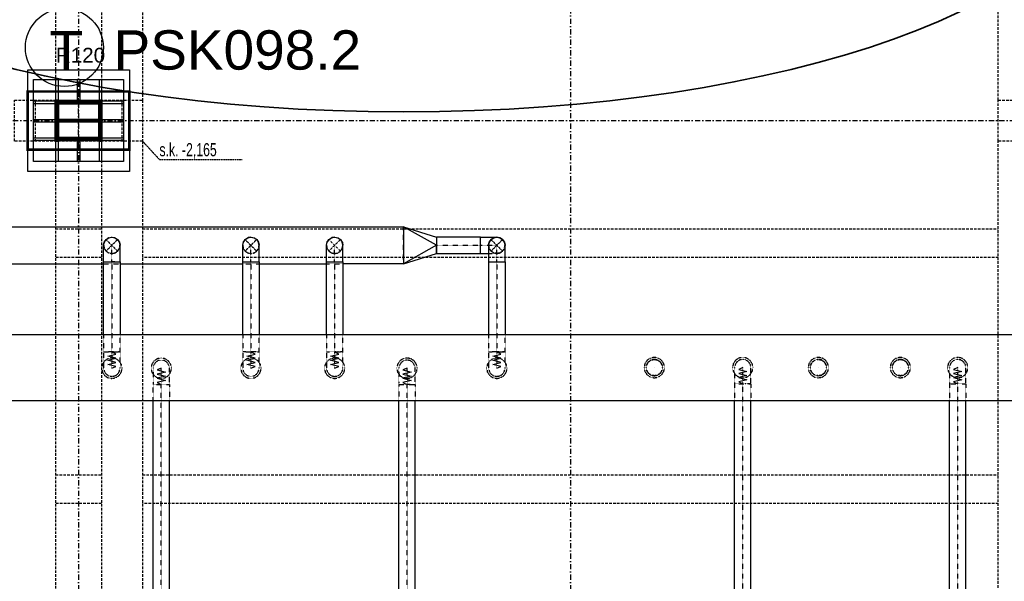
# Model space of a CAD drawing. Header units: centimetres. Extents: x -10729 to 144862, y -4437 to 43656.
# Tile 71 of 148: x 7388 to 8589, y 9238 to 9923. Entities that reach past the tile are written whole.
import ezdxf

# ---------------------------------------------------------------- set-up
doc = ezdxf.new("R2010")
doc.units = ezdxf.units.CM
doc.header["$LTSCALE"] = 0.1
for name, pattern in [('CADVENT_CENTERLINE', [9.9, 7.4, -1, 0.5, -1]), ('CADVENT_HIDDEN', [0.8, 0.25, -0.55]), ('Kondygnacja  -0_5$0$HIDDEN', [9.525, 6.35, -3.175]), ('Kondygnacja  -0_5$0$HIDDEN2', [4.7625, 3.175, -1.5875]), ('Osie rzutów$0$DASHDOT2', [12.7, 6.35, -3.175, 0, -3.175])]:
    doc.linetypes.add(name, pattern=pattern)
doc.layers.add('AU Osprzęt Siemens', color=5, linetype='Continuous', lineweight=30)
doc.layers.add('AU Strefa obsługiwana', color=90, linetype='Continuous', lineweight=35)
for name, color, linetype in [('bgde-nawiewCEN', 7, 'Continuous'), ('bgde-nawiewDETAILS', 1, 'Continuous'), ('bgde-nawiewEXP', 1, 'Continuous'), ('bgde-nawiewHIDDEN', 1, 'Continuous'), ('Kondygnacja  -0_5$0$ARCH_GK', 8, 'Continuous'), ('Kondygnacja  -0_5$0$ARCH_INFO_ODPORNOŚĆ OGNIOWA', 8, 'Continuous'), ('Kondygnacja  -0_5$0$ARCH_KONSTR_POWYŻEJ RZUTU', 8, 'Kondygnacja  -0_5$0$HIDDEN'), ('Kondygnacja  -0_5$0$ARCH_KONSTR_POWYŻEJ RZUTU_IST', 8, 'Kondygnacja  -0_5$0$HIDDEN2'), ('Kondygnacja  -0_5$0$ARCH_OKŁADZINA', 8, 'Continuous'), ('Kondygnacja  -0_5$0$ARCH_SŁUPY', 8, 'Continuous'), ('Osie rzutów$0$ARCH_INFO_OSIE_IST', 8, 'Osie rzutów$0$DASHDOT2'), ('Osie rzutów$0$ARCH_INFO_OSIE_OPISY_IST', 8, 'Continuous')]:
    doc.layers.add(name, color=color, linetype=linetype)
doc.layers.add('Kondygnacja  -0_5$0$ARCH_KONSTRUKCJA_NIEWIDOCZNA', color=8, linetype='Continuous', plot=False)
doc.styles.add('Arial', font='ARIAL.TTF')
doc.styles.add('Kondygnacja  -0_5$0$Arial', font='ARIAL.TTF')
doc.styles.add('Kondygnacja  -0_5$0$BIKTS', font='bikromsw.shx', dxfattribs={"width": 0.8})
pattern_1 = [(45, (-1133.3117, -3177.9858), (-0.6735192, 0.6735192), [])]

# ---------------------------------------------------------------- blocks, each defined once
blk = doc.blocks.new('Osie rzutów')
at = {"layer": 'Osie rzutów$0$ARCH_INFO_OSIE_IST', "ltscale": 10}
for p, q in [((7460, 12510), (7460, 4623.26)), ((8060, 12510), (8060, 4623.26)), ((7460, 9770), (7460, 9830)), ((4436.04, 9800), (15156.54, 9800)), ((7490, 9800), (7430, 9800))]:
    blk.add_line(p, q, dxfattribs=at)
blk = doc.blocks.new('Kondygnacja  -0_5$0$słup_prostokąt')
at = {"layer": 'Kondygnacja  -0_5$0$ARCH_SŁUPY', "lineweight": 40}
h = blk.add_hatch(dxfattribs=at)
h.set_pattern_fill('ANSI31', color=256, scale=0.3, style=0)
h.set_pattern_definition(pattern_1)
h.paths.add_polyline_path([(36, 34), (39, 34), (39, 84), (36, 84)])
h = blk.add_hatch(dxfattribs=at)
h.set_pattern_fill('ANSI31', color=256, scale=0.3, style=0)
h.set_pattern_definition(pattern_1)
h.paths.add_polyline_path([(89, 80), (89, 83), (39, 83), (39, 80)])
h = blk.add_hatch(dxfattribs=at)
h.set_pattern_fill('ANSI31', color=256, scale=0.3, style=0)
h.set_pattern_definition(pattern_1)
h.paths.add_polyline_path([(89, 34), (92, 34), (92, 84), (89, 84)])
h = blk.add_hatch(dxfattribs=at)
h.set_pattern_fill('ANSI31', color=256, scale=0.3, style=0)
h.set_pattern_definition(pattern_1)
h.paths.add_polyline_path([(89, 57.5), (89, 60.5), (39, 60.5), (39, 57.5)])
h = blk.add_hatch(dxfattribs=at)
h.set_pattern_fill('ANSI31', color=256, scale=0.3, style=0)
h.set_pattern_definition(pattern_1)
h.paths.add_polyline_path([(89, 35), (89, 38), (39, 38), (39, 35)])
at = {"layer": 'Kondygnacja  -0_5$0$ARCH_KONSTRUKCJA_NIEWIDOCZNA'}
blk.add_lwpolyline([(119, 109), (119, 9), (9, 9), (9, 109)], close=True, dxfattribs=at)
for points in [[(36, 109), (36, 84)], [(39, 109), (39, 84)], [(62.5, 109), (62.5, 83)], [(65.5, 109), (65.5, 83)], [(89, 109), (89, 84)], [(92, 109), (92, 84)], [(9, 83), (36, 83)], [(9, 80), (36, 80)], [(92, 83), (119, 83)], [(92, 80), (119, 80)], [(9, 60.5), (36, 60.5)], [(92, 60.5), (119, 60.5)], [(9, 57.5), (36, 57.5)], [(92, 57.5), (119, 57.5)], [(9, 38), (36, 38)], [(92, 38), (119, 38)], [(9, 35), (36, 35)], [(36, 34), (36, 9)], [(39, 34), (39, 9)], [(62.5, 35), (62.5, 9)], [(65.5, 35), (65.5, 9)], [(89, 34), (89, 9)], [(92, 35), (119, 35)], [(92, 34), (92, 9)]]:
    blk.add_lwpolyline(points, dxfattribs=at)
at = {"layer": 'Kondygnacja  -0_5$0$ARCH_OKŁADZINA'}
blk.add_lwpolyline([(2, 121), (126, 121), (126, -3), (2, -3)], close=True, dxfattribs=at)
at = {"layer": 'Kondygnacja  -0_5$0$ARCH_SŁUPY', "lineweight": 40}
for p, q in [((39, 60.5), (89, 60.5)), ((89, 57.5), (39, 57.5))]:
    blk.add_line(p, q, dxfattribs=at)
at = {"layer": 'Kondygnacja  -0_5$0$ARCH_SŁUPY', "lineweight": 30, "const_width": 3}
blk.add_lwpolyline([(2, 94.5), (126, 94.5), (126, 23.5), (2, 23.5)], close=True, dxfattribs=at)
at = {"layer": 'Kondygnacja  -0_5$0$ARCH_SŁUPY', "lineweight": 40}
for points in [[(36, 84), (39, 84), (39, 34), (36, 34)], [(89, 84), (92, 84), (92, 34), (89, 34)]]:
    blk.add_lwpolyline(points, close=True, dxfattribs=at)
for points in [[(89, 83), (39, 83)], [(39, 80), (89, 80)], [(89, 38), (39, 38)], [(39, 35), (89, 35)]]:
    blk.add_lwpolyline(points, dxfattribs=at)
blk = doc.blocks.new('Kondygnacja  -0_5$0$konstrukcja istniejąca -0.5')
at = {"layer": 'Kondygnacja  -0_5$0$ARCH_KONSTR_POWYŻEJ RZUTU_IST', "ltscale": 10}
for p, q in [((7432, 10975), (7432, 9825)), ((7432, 9775), (7432, 8625))]:
    blk.add_line(p, q, dxfattribs=at)
for points in [[(7488, 10975), (7488, 9825)], [(7538, 10975), (7538, 9825)], [(8582, 9825), (8582, 10975)], [(7538, 9775), (7382, 9775), (7382, 9825), (7538, 9825), (7538, 9775)], [(8738, 9775), (8582, 9775), (8582, 9825), (8738, 9825), (8738, 9775)], [(7488, 9775), (7488, 8625)], [(7538, 9775), (7538, 8625)], [(8582, 8625), (8582, 9775)], [(7432, 9367.9), (7488, 9367.9)], [(7538, 9367.9), (8582, 9367.9)], [(7488, 9332.9), (7432, 9332.9)], [(8582, 9332.9), (7538, 9332.9)]]:
    blk.add_lwpolyline(points, dxfattribs=at)
at = {"layer": 'Kondygnacja  -0_5$0$ARCH_KONSTR_POWYŻEJ RZUTU_IST', "ltscale": 10, "elevation": 0}
for points in [[(7407, 9825), (7407, 9775)], [(7513, 9825), (7513, 9775)], [(7432, 9667.9), (7488, 9667.9)], [(7538, 9667.9), (8582, 9667.9)], [(7488, 9632.9), (7432, 9632.9)], [(8582, 9632.9), (7538, 9632.9)]]:
    blk.add_lwpolyline(points, dxfattribs=at)
at = {"layer": 'Kondygnacja  -0_5$0$ARCH_KONSTR_POWYŻEJ RZUTU_IST'}
blk.add_lwpolyline([(7538, 9775), (7558.7, 9752.5), (7659.8, 9752.5)], dxfattribs=at)
at = {"layer": 'Kondygnacja  -0_5$0$ARCH_KONSTR_POWYŻEJ RZUTU_IST', "style": 'Kondygnacja  -0_5$0$BIKTS', "width": 0.7}
blk.add_text('s.k. -2,165', height=16, dxfattribs=at).set_placement((7558.7, 9756.5))

msp = doc.modelspace()

# ---------------------------------------------------------------- linework, layer by layer
at = {"layer": 'AU Osprzęt Siemens'}
msp.add_circle((7442.798, 9889.207), 47.533, dxfattribs=at)
at = {"layer": 'AU Strefa obsługiwana'}
msp.add_ellipse((7856.68, 10113.947), major_axis=(845.197, 0), ratio=0.35891006, dxfattribs=at)
at = {"layer": 'bgde-nawiewCEN', "linetype": 'CADVENT_CENTERLINE', "ltscale": 0.06}
for p, q in [((7500.666, 9627.803), (7500.666, 9647.803)), ((7670.301, 9627.803), (7670.301, 9647.803)), ((7772.463, 9627.803), (7772.463, 9647.803)), ((7896.614, 9647.803), (7950.301, 9647.803)), ((7950.301, 9647.803), (7970.301, 9647.803)), ((7970.301, 9627.803), (7970.301, 9647.803)), ((7500.666, 9627.803), (7500.666, 9517.811)), ((7670.301, 9627.803), (7670.301, 9517.811)), ((7772.463, 9627.803), (7772.463, 9517.811)), ((7970.301, 9627.803), (7970.301, 9517.811)), ((7500.666, 9517.811), (7500.666, 9515.942)), ((7500.666, 9515.942), (7500.666, 9510.831)), ((7670.301, 9517.811), (7670.301, 9515.942)), ((7670.301, 9515.942), (7670.301, 9510.831)), ((7772.463, 9517.811), (7772.463, 9515.942)), ((7772.463, 9515.942), (7772.463, 9510.831)), ((7970.301, 9517.811), (7970.301, 9515.942)), ((7970.301, 9515.942), (7970.301, 9510.831)), ((7500.666, 9510.831), (7500.666, 9508.051)), ((7500.666, 9508.051), (7500.666, 9505.699)), ((7500.666, 9505.699), (7500.666, 9503.737)), ((7500.666, 9503.737), (7500.666, 9502.131)), ((7500.666, 9502.131), (7500.666, 9500.846)), ((7670.301, 9510.831), (7670.301, 9508.051)), ((7670.301, 9508.051), (7670.301, 9505.699)), ((7670.301, 9505.699), (7670.301, 9503.737)), ((7670.301, 9503.737), (7670.301, 9502.131)), ((7670.301, 9502.131), (7670.301, 9500.846)), ((7772.463, 9510.831), (7772.463, 9508.051)), ((7772.463, 9508.051), (7772.463, 9505.699)), ((7772.463, 9505.699), (7772.463, 9503.737)), ((7772.463, 9503.737), (7772.463, 9502.131)), ((7772.463, 9502.131), (7772.463, 9500.846)), ((7970.301, 9510.831), (7970.301, 9508.051)), ((7970.301, 9508.051), (7970.301, 9505.699)), ((7970.301, 9505.699), (7970.301, 9503.737)), ((7970.301, 9503.737), (7970.301, 9502.131)), ((7970.301, 9502.131), (7970.301, 9500.846)), ((7500.666, 9500.846), (7500.666, 9499.844)), ((7500.666, 9499.844), (7500.666, 9499.091)), ((7500.666, 9499.091), (7500.666, 9498.552)), ((7500.666, 9498.552), (7500.666, 9498.191)), ((7500.666, 9498.191), (7500.666, 9497.971)), ((7500.666, 9497.971), (7500.666, 9497.859)), ((7500.666, 9497.859), (7500.666, 9497.811)), ((7560.918, 9497.764), (7560.918, 9497.811)), ((7560.918, 9497.651), (7560.918, 9497.764)), ((7560.918, 9497.432), (7560.918, 9497.651)), ((7560.918, 9497.071), (7560.918, 9497.432)), ((7560.918, 9496.531), (7560.918, 9497.071)), ((7560.918, 9495.779), (7560.918, 9496.531)), ((7560.918, 9494.777), (7560.918, 9495.779)), ((7560.918, 9493.491), (7560.918, 9494.777)), ((7560.918, 9491.886), (7560.918, 9493.491)), ((7560.918, 9489.924), (7560.918, 9491.886)), ((7560.918, 9487.571), (7560.918, 9489.924)), ((7670.301, 9500.846), (7670.301, 9499.844)), ((7670.301, 9499.844), (7670.301, 9499.091)), ((7670.301, 9499.091), (7670.301, 9498.552)), ((7670.301, 9498.552), (7670.301, 9498.191)), ((7670.301, 9498.191), (7670.301, 9497.971)), ((7670.301, 9497.971), (7670.301, 9497.859)), ((7670.301, 9497.859), (7670.301, 9497.811)), ((7772.463, 9500.846), (7772.463, 9499.844)), ((7772.463, 9499.844), (7772.463, 9499.091)), ((7772.463, 9499.091), (7772.463, 9498.552)), ((7772.463, 9498.552), (7772.463, 9498.191)), ((7772.463, 9498.191), (7772.463, 9497.971)), ((7772.463, 9497.971), (7772.463, 9497.859)), ((7772.463, 9497.859), (7772.463, 9497.811)), ((7860.744, 9497.771), (7860.744, 9497.818)), ((7860.744, 9497.658), (7860.744, 9497.771)), ((7860.744, 9497.439), (7860.744, 9497.658)), ((7860.744, 9497.078), (7860.744, 9497.439)), ((7860.744, 9496.538), (7860.744, 9497.078)), ((7860.744, 9495.786), (7860.744, 9496.538)), ((7860.744, 9494.784), (7860.744, 9495.786)), ((7860.744, 9493.498), (7860.744, 9494.784)), ((7860.744, 9491.892), (7860.744, 9493.498)), ((7860.744, 9489.931), (7860.744, 9491.892)), ((7860.744, 9487.578), (7860.744, 9489.931)), ((7970.301, 9500.846), (7970.301, 9499.844)), ((7970.301, 9499.844), (7970.301, 9499.091)), ((7970.301, 9499.091), (7970.301, 9498.552)), ((7970.301, 9498.552), (7970.301, 9498.191)), ((7970.301, 9498.191), (7970.301, 9497.971)), ((7970.301, 9497.971), (7970.301, 9497.859)), ((7970.301, 9497.859), (7970.301, 9497.811)), ((8270.306, 9498.547), (8270.306, 9498.594)), ((8270.306, 9498.434), (8270.306, 9498.547)), ((8270.306, 9498.215), (8270.306, 9498.434)), ((8270.306, 9497.853), (8270.306, 9498.215)), ((8270.306, 9497.314), (8270.306, 9497.853)), ((8270.306, 9496.562), (8270.306, 9497.314)), ((8270.306, 9495.56), (8270.306, 9496.562)), ((8270.306, 9494.274), (8270.306, 9495.56)), ((8270.306, 9492.668), (8270.306, 9494.274)), ((8270.306, 9490.707), (8270.306, 9492.668)), ((8270.306, 9488.354), (8270.306, 9490.707)), ((8532.52, 9498.547), (8532.52, 9498.594)), ((8532.52, 9498.434), (8532.52, 9498.547)), ((8532.52, 9498.215), (8532.52, 9498.434)), ((8532.52, 9497.853), (8532.52, 9498.215)), ((8532.52, 9497.314), (8532.52, 9497.853)), ((8532.52, 9496.562), (8532.52, 9497.314)), ((8532.52, 9495.56), (8532.52, 9496.562)), ((8532.52, 9494.274), (8532.52, 9495.56)), ((8532.52, 9492.668), (8532.52, 9494.274)), ((8532.52, 9490.707), (8532.52, 9492.668)), ((8532.52, 9488.354), (8532.52, 9490.707)), ((7560.918, 9484.792), (7560.918, 9487.571)), ((7560.918, 9479.681), (7560.918, 9484.792)), ((7560.918, 9477.811), (7560.918, 9479.681)), ((7560.918, 9074.49), (7560.918, 9477.811)), ((7860.744, 9484.799), (7860.744, 9487.578)), ((7860.744, 9479.688), (7860.744, 9484.799)), ((7860.744, 9477.818), (7860.744, 9479.688)), ((7860.744, 9074.49), (7860.744, 9477.818)), ((8270.306, 9485.575), (8270.306, 9488.354)), ((8270.306, 9480.464), (8270.306, 9485.575)), ((8270.306, 9478.594), (8270.306, 9480.464)), ((8270.306, 9072.014), (8270.306, 9478.594)), ((8532.52, 9485.575), (8532.52, 9488.354)), ((8532.52, 9480.464), (8532.52, 9485.575)), ((8532.52, 9478.594), (8532.52, 9480.464)), ((8532.52, 9072.014), (8532.52, 9478.594))]:
    msp.add_line(p, q, dxfattribs=at)
at = {"layer": 'bgde-nawiewDETAILS', "linetype": 'CADVENT_HIDDEN'}
for p, q in [((7493.595, 9640.732), (7507.737, 9654.874)), ((7493.595, 9654.874), (7507.737, 9640.732)), ((7663.23, 9640.732), (7677.372, 9654.874)), ((7663.23, 9654.874), (7677.372, 9640.732)), ((7765.392, 9640.732), (7779.534, 9654.874)), ((7765.392, 9654.874), (7779.534, 9640.732)), ((7963.23, 9640.732), (7977.372, 9654.874)), ((7963.23, 9654.874), (7977.372, 9640.732))]:
    msp.add_line(p, q, dxfattribs=at)
at = {"layer": 'bgde-nawiewEXP', "linetype": 'Continuous'}
for points in [[(6940.305, 9625.303), (6940.305, 9670.303), (7856.614, 9670.303), (7896.614, 9657.803), (7896.614, 9647.803), (7856.614, 9670.303), (7856.614, 9625.303), (7896.614, 9637.803), (7896.614, 9647.803), (7856.614, 9625.303), (7782.463, 9625.303)], [(7493.982, 9655.034), (7496.223, 9656.762), (7499.99, 9657.78), (7500.463, 9657.719)], [(7496.839, 9657.041), (7500.666, 9657.803), (7503.441, 9657.25)], [(7496.839, 9657.041), (7500.666, 9657.803), (7504.493, 9657.041), (7504.025, 9657.134)], [(7501.053, 9657.642), (7503.86, 9657.279), (7507.243, 9655.335), (7507.534, 9654.958)], [(7663.23, 9654.874), (7666.474, 9657.041), (7670.301, 9657.803), (7667.107, 9657.167)], [(7663.23, 9654.874), (7666.474, 9657.041), (7666.73, 9657.092)], [(7663.346, 9654.922), (7663.499, 9655.133), (7666.822, 9657.178), (7670.037, 9657.693)], [(7670.301, 9657.803), (7674.128, 9657.041), (7674.345, 9656.897)], [(7670.301, 9657.803), (7674.128, 9657.041), (7677.372, 9654.874), (7674.665, 9656.683)], [(7670.417, 9657.754), (7670.675, 9657.796), (7674.47, 9656.892), (7677.108, 9654.983)], [(7765.392, 9654.874), (7768.637, 9657.041), (7772.463, 9657.803), (7769.179, 9657.149)], [(7765.392, 9654.874), (7768.637, 9657.041), (7768.851, 9657.084)], [(7765.491, 9654.915), (7765.618, 9655.093), (7768.929, 9657.157), (7772.232, 9657.707)], [(7772.463, 9657.803), (7776.29, 9657.041), (7776.472, 9656.92)], [(7772.463, 9657.803), (7776.29, 9657.041), (7779.534, 9654.874), (7776.75, 9656.734)], [(7772.562, 9657.762), (7772.778, 9657.798), (7776.579, 9656.916), (7779.303, 9654.969)], [(7950.301, 9637.803), (7950.301, 9657.803), (7970.301, 9657.803), (7966.474, 9657.041), (7963.23, 9654.874), (7961.062, 9651.629), (7960.301, 9647.803), (7960.301, 9538.601)], [(7960.301, 9627.803), (7980.301, 9627.803), (7980.301, 9647.803), (7979.54, 9651.629), (7977.372, 9654.874), (7974.128, 9657.041), (7970.301, 9657.803), (7966.474, 9657.041), (7963.23, 9654.874), (7961.062, 9651.629), (7960.301, 9647.803), (7961.062, 9651.629), (7963.23, 9654.874), (7966.474, 9657.041), (7970.301, 9657.803), (7974.128, 9657.041), (7977.372, 9654.874), (7979.54, 9651.629), (7980.301, 9647.803), (7979.54, 9651.629), (7977.372, 9654.874), (7974.128, 9657.041), (7970.301, 9657.803)], [(7490.666, 9538.601), (7490.666, 9627.803), (7510.666, 9627.803), (7510.666, 9647.803), (7509.905, 9651.629), (7509.64, 9652.026)], [(7490.666, 9647.803), (7491.427, 9651.629), (7491.334, 9651.162)], [(7490.666, 9627.803), (7490.666, 9647.803), (7491.218, 9650.578)], [(7490.826, 9648.19), (7491.19, 9650.996), (7493.133, 9654.38), (7493.511, 9654.671)], [(7491.427, 9651.629), (7493.595, 9654.874), (7496.839, 9657.041), (7496.443, 9656.777)], [(7491.427, 9651.629), (7493.595, 9654.874), (7495.948, 9656.446)], [(7504.493, 9657.041), (7507.737, 9654.874), (7509.309, 9652.521)], [(7504.493, 9657.041), (7507.737, 9654.874), (7509.905, 9651.629), (7510.666, 9647.803)], [(7507.897, 9654.486), (7509.625, 9652.245), (7510.643, 9648.478), (7510.582, 9648.005)], [(7660.301, 9647.803), (7661.062, 9651.629), (7663.23, 9654.874), (7661.421, 9652.166)], [(7660.301, 9627.803), (7660.301, 9647.803), (7661.062, 9651.629), (7661.207, 9651.846)], [(7660.301, 9627.803), (7680.301, 9627.803), (7680.301, 9647.803), (7679.666, 9650.996)], [(7660.308, 9648.176), (7661.212, 9651.972), (7663.121, 9654.61)], [(7660.308, 9648.176), (7660.349, 9647.919)], [(7677.372, 9654.874), (7679.54, 9651.629), (7679.591, 9651.374)], [(7677.372, 9654.874), (7679.54, 9651.629), (7680.301, 9647.803)], [(7677.42, 9654.757), (7677.631, 9654.604), (7679.676, 9651.281), (7680.192, 9648.066)], [(7762.463, 9647.803), (7763.225, 9651.629), (7765.392, 9654.874), (7763.532, 9652.09)], [(7762.463, 9627.803), (7762.463, 9647.803), (7763.225, 9651.629), (7763.346, 9651.811)], [(7762.463, 9627.803), (7782.463, 9627.803), (7782.463, 9647.803), (7781.81, 9651.087)], [(7762.468, 9648.117), (7763.35, 9651.918), (7765.296, 9654.642)], [(7762.468, 9648.117), (7762.504, 9647.901)], [(7779.534, 9654.874), (7781.702, 9651.629), (7781.745, 9651.415)], [(7779.534, 9654.874), (7781.702, 9651.629), (7782.463, 9647.803)], [(7779.575, 9654.775), (7779.753, 9654.648), (7781.818, 9651.337), (7782.368, 9648.034)], [(7950.301, 9637.803), (7960.301, 9637.803)], [(7270.301, 9625.303), (7490.666, 9625.303)], [(7490.666, 9627.803), (7504.493, 9627.803)], [(7504.493, 9627.803), (7500.666, 9627.803)], [(7504.493, 9627.803), (7510.666, 9627.803), (7510.666, 9538.601)], [(7510.666, 9625.303), (7660.301, 9625.303)], [(7660.301, 9538.601), (7660.301, 9627.803), (7680.301, 9627.803), (7680.301, 9538.601)], [(7680.301, 9625.303), (7762.463, 9625.303)], [(7762.463, 9538.601), (7762.463, 9627.803), (7782.463, 9627.803), (7782.463, 9538.601)], [(7960.301, 9627.803), (7980.301, 9627.803), (7980.301, 9538.601)], [(7548.418, 9069.674), (7573.418, 9069.674), (7570.918, 9074.49), (7570.918, 9074.49), (7550.918, 9074.49), (7550.918, 9458.601)], [(7548.418, 9069.674), (7550.918, 9074.49), (7570.918, 9074.49), (7570.918, 9458.601)], [(7850.744, 9074.49), (7870.744, 9074.49), (7870.744, 9458.601)], [(7850.744, 9074.49), (7850.744, 9458.601)], [(8257.806, 9067.199), (8282.806, 9067.199), (8280.306, 9072.014), (8280.306, 9072.014), (8260.306, 9072.014), (8260.306, 9458.601)], [(8257.806, 9067.199), (8260.306, 9072.014), (8280.306, 9072.014), (8280.306, 9458.601)], [(8522.52, 9072.014), (8542.52, 9072.014), (8542.52, 9458.601)], [(8522.52, 9072.014), (8522.52, 9458.601)]]:
    msp.add_lwpolyline(points, dxfattribs=at)
for points in [[(7896.614, 9640.732), (7896.614, 9637.803), (7950.301, 9637.803), (7950.301, 9657.803), (7896.614, 9657.803), (7896.614, 9643.976)], [(6548.697, 9458.601), (10181.223, 9458.601), (10181.223, 9538.601), (10182.223, 9538.601), (10182.223, 9458.601), (10181.223, 9458.601), (10181.223, 9538.601), (6548.697, 9538.601)]]:
    msp.add_lwpolyline(points, close=True, dxfattribs=at)
at = {"layer": 'bgde-nawiewHIDDEN', "linetype": 'CADVENT_HIDDEN'}
for points in [[(7856.614, 9625.303), (7856.614, 9670.303)], [(7500.463, 9657.719), (7501.053, 9657.642)], [(7503.441, 9657.25), (7504.025, 9657.134)], [(7666.73, 9657.092), (7667.107, 9657.167)], [(7670.037, 9657.693), (7670.417, 9657.754)], [(7768.851, 9657.084), (7769.179, 9657.149)], [(7772.232, 9657.707), (7772.562, 9657.762)], [(7490.666, 9647.803), (7491.427, 9643.976), (7493.595, 9640.732), (7496.839, 9638.564), (7500.666, 9637.803), (7504.493, 9638.564), (7507.737, 9640.732), (7509.905, 9643.976), (7510.666, 9647.803)], [(7490.689, 9647.127), (7490.826, 9648.19)], [(7490.689, 9647.127), (7491.707, 9643.36), (7494.089, 9640.27), (7497.472, 9638.326), (7501.341, 9637.825), (7505.108, 9638.843), (7508.198, 9641.225), (7510.142, 9644.609), (7510.582, 9648.005)], [(7491.218, 9650.578), (7491.334, 9651.162)], [(7493.511, 9654.671), (7493.982, 9655.034)], [(7495.948, 9656.446), (7496.443, 9656.777)], [(7507.534, 9654.958), (7507.897, 9654.486)], [(7509.309, 9652.521), (7509.64, 9652.026)], [(7660.301, 9647.803), (7661.062, 9643.976), (7663.23, 9640.732), (7666.474, 9638.564), (7670.301, 9637.803), (7674.128, 9638.564)], [(7660.349, 9647.919), (7660.926, 9644.324), (7662.97, 9641.001), (7666.131, 9638.713), (7669.927, 9637.81), (7673.78, 9638.427), (7677.103, 9640.472), (7679.39, 9643.633), (7680.294, 9647.429), (7680.192, 9648.066)], [(7661.207, 9651.846), (7661.421, 9652.166)], [(7663.121, 9654.61), (7663.346, 9654.922)], [(7674.128, 9638.564), (7677.372, 9640.732), (7679.54, 9643.976), (7680.301, 9647.803)], [(7674.345, 9656.897), (7674.665, 9656.683)], [(7677.108, 9654.983), (7677.42, 9654.757)], [(7679.591, 9651.374), (7679.666, 9650.996)], [(7762.463, 9647.803), (7763.225, 9643.976), (7765.392, 9640.732), (7768.637, 9638.564), (7772.463, 9637.803), (7776.29, 9638.564)], [(7762.504, 9647.901), (7763.109, 9644.268), (7765.173, 9640.958), (7768.348, 9638.689), (7772.149, 9637.808), (7775.998, 9638.448), (7779.308, 9640.512), (7781.577, 9643.687), (7782.458, 9647.488), (7782.368, 9648.034)], [(7763.346, 9651.811), (7763.532, 9652.09)], [(7765.296, 9654.642), (7765.491, 9654.915)], [(7776.29, 9638.564), (7779.534, 9640.732), (7781.702, 9643.976), (7782.463, 9647.803)], [(7776.472, 9656.92), (7776.75, 9656.734)], [(7779.303, 9654.969), (7779.575, 9654.775)], [(7781.745, 9651.415), (7781.81, 9651.087)], [(7960.301, 9637.803), (7970.301, 9637.803), (7966.474, 9638.564), (7963.23, 9640.732), (7961.062, 9643.976), (7960.301, 9647.803), (7961.062, 9643.976), (7963.23, 9640.732), (7966.474, 9638.564), (7970.301, 9637.803), (7974.128, 9638.564), (7977.372, 9640.732), (7979.54, 9643.976), (7980.301, 9647.803), (7979.54, 9643.976), (7977.372, 9640.732), (7974.128, 9638.564), (7970.301, 9637.803)], [(7674.128, 9638.564), (7673.872, 9638.513)], [(7776.29, 9638.564), (7776.075, 9638.521)], [(7490.666, 9625.303), (7510.666, 9625.303)], [(7660.301, 9625.303), (7680.301, 9625.303)], [(7762.463, 9625.303), (7782.463, 9625.303)], [(7490.666, 9538.601), (7490.666, 9497.811), (7491.427, 9493.985), (7493.595, 9490.74), (7496.839, 9488.573), (7500.666, 9487.811), (7504.493, 9488.573), (7507.737, 9490.74), (7509.905, 9493.985), (7510.666, 9497.811), (7510.666, 9517.811), (7490.666, 9517.811), (7490.666, 9517.811), (7510.666, 9517.811), (7510.666, 9538.601)], [(7660.301, 9538.601), (7660.301, 9497.811), (7661.062, 9493.985), (7663.23, 9490.74), (7666.474, 9488.573), (7670.301, 9487.811), (7674.128, 9488.573), (7677.372, 9490.74), (7679.54, 9493.985), (7680.301, 9497.811), (7680.301, 9517.811), (7660.301, 9517.811), (7660.301, 9517.811), (7674.128, 9517.811)], [(7674.128, 9517.811), (7680.301, 9517.811), (7680.301, 9538.601)], [(7762.463, 9538.601), (7762.463, 9497.811), (7763.225, 9493.985), (7765.392, 9490.74), (7768.637, 9488.573), (7772.463, 9487.811), (7776.29, 9488.573), (7779.534, 9490.74), (7781.702, 9493.985), (7782.463, 9497.811), (7782.463, 9517.811), (7779.534, 9517.811), (7779.534, 9517.811), (7776.29, 9517.811)], [(7762.463, 9517.811), (7781.702, 9517.811), (7781.702, 9517.811), (7782.463, 9517.811), (7782.463, 9538.601)], [(7960.301, 9538.601), (7960.301, 9497.811), (7961.062, 9493.985), (7963.23, 9490.74), (7966.474, 9488.573), (7970.301, 9487.811), (7974.128, 9488.573), (7977.372, 9490.74), (7979.54, 9493.985), (7980.301, 9497.811), (7980.301, 9517.811), (7960.301, 9517.811), (7960.301, 9517.811), (7974.128, 9517.811)], [(7974.128, 9517.811), (7980.301, 9517.811), (7980.301, 9538.601)], [(7674.128, 9517.811), (7670.301, 9517.811)], [(7762.463, 9517.811), (7776.29, 9517.811)], [(7776.29, 9517.811), (7772.463, 9517.811)], [(7776.29, 9517.811), (7779.534, 9517.811)], [(7974.128, 9517.811), (7970.301, 9517.811)], [(7550.918, 9458.601), (7550.918, 9477.811), (7570.918, 9477.811), (7570.918, 9497.811), (7570.156, 9501.638), (7567.989, 9504.883), (7564.744, 9507.05), (7560.918, 9507.811), (7557.091, 9507.05), (7553.847, 9504.883), (7551.679, 9501.638), (7550.918, 9497.811), (7550.918, 9477.811), (7570.918, 9477.811), (7570.918, 9458.601)], [(8352.52, 9498.594), (8353.281, 9502.421)], [(8353.281, 9502.421), (8352.52, 9498.594)], [(8353.281, 9502.421), (8355.449, 9505.665)], [(8355.449, 9505.665), (8353.281, 9502.421)], [(8355.449, 9505.665), (8358.693, 9507.833)], [(8358.693, 9507.833), (8355.449, 9505.665)], [(8358.693, 9507.833), (8362.52, 9508.594)], [(8362.52, 9508.594), (8358.693, 9507.833)], [(8362.52, 9508.594), (8366.347, 9507.833)], [(8366.347, 9507.833), (8362.52, 9508.594)], [(8366.347, 9507.833), (8369.591, 9505.665)], [(8369.591, 9505.665), (8366.347, 9507.833)], [(8369.591, 9505.665), (8371.759, 9502.421)], [(8371.759, 9502.421), (8369.591, 9505.665)], [(8371.759, 9494.767), (8372.52, 9498.594), (8371.759, 9502.421)], [(8371.759, 9502.421), (8372.52, 9498.594)], [(8452.52, 9498.594), (8453.281, 9502.421), (8455.449, 9505.665), (8458.693, 9507.833), (8462.52, 9508.594)], [(8462.52, 9508.594), (8458.693, 9507.833)], [(8462.52, 9508.594), (8466.347, 9507.833), (8469.591, 9505.665), (8471.759, 9502.421), (8472.52, 9498.594), (8471.759, 9494.767), (8469.591, 9491.523), (8466.347, 9489.355), (8462.52, 9488.594), (8458.693, 9489.355)], [(8352.52, 9498.594), (8353.281, 9494.767)], [(8353.281, 9494.767), (8352.52, 9498.594)], [(8353.281, 9494.767), (8355.449, 9491.523)], [(8355.449, 9491.523), (8353.281, 9494.767)], [(8355.449, 9491.523), (8358.693, 9489.355)], [(8358.693, 9489.355), (8355.449, 9491.523)], [(8358.693, 9489.355), (8362.52, 9488.594)], [(8362.52, 9488.594), (8358.693, 9489.355)], [(8362.52, 9488.594), (8366.347, 9489.355)], [(8366.347, 9489.355), (8362.52, 9488.594)], [(8366.347, 9489.355), (8369.591, 9491.523)], [(8369.591, 9491.523), (8366.347, 9489.355)], [(8369.591, 9491.523), (8371.759, 9494.767)], [(8371.759, 9494.767), (8369.591, 9491.523)], [(8452.52, 9498.594), (8453.281, 9494.767), (8455.449, 9491.523), (8458.693, 9489.355), (8462.52, 9488.594)], [(7850.744, 9477.818), (7864.571, 9477.818)], [(7850.744, 9477.818), (7850.744, 9458.601)], [(7864.571, 9477.818), (7860.744, 9477.818)], [(7864.571, 9477.818), (7869.983, 9477.818), (7869.983, 9477.818), (7870.744, 9477.818), (7870.744, 9458.601)], [(8260.306, 9478.594), (8274.133, 9478.594)], [(8260.306, 9478.594), (8260.306, 9458.601)], [(8274.133, 9478.594), (8270.306, 9478.594)], [(8274.133, 9478.594), (8277.377, 9478.594)], [(8277.377, 9478.594), (8274.133, 9478.594)], [(8277.377, 9478.594), (8279.545, 9478.594)], [(8279.545, 9478.594), (8277.377, 9478.594)], [(8279.545, 9478.594), (8280.306, 9478.594), (8280.306, 9458.601)], [(8522.52, 9478.594), (8536.347, 9478.594), (8536.347, 9478.594), (8542.52, 9478.594), (8542.52, 9458.601)], [(8522.52, 9478.594), (8522.52, 9458.601)]]:
    msp.add_lwpolyline(points, dxfattribs=at)
at = {"layer": 'bgde-nawiewHIDDEN'}
for points in [[(7500.666, 9497.811), (7505.666, 9499.941), (7495.666, 9502.477), (7505.666, 9504.999), (7495.666, 9507.528), (7505.666, 9510.081), (7495.666, 9512.617), (7505.666, 9515.163), (7500.666, 9517.811)], [(7670.301, 9497.811), (7675.301, 9499.941), (7665.301, 9502.477), (7675.301, 9504.999), (7665.301, 9507.528), (7675.301, 9510.081), (7665.301, 9512.617), (7675.301, 9515.163), (7670.301, 9517.811)], [(7772.463, 9497.811), (7777.463, 9499.941), (7767.463, 9502.477), (7777.463, 9504.999), (7767.463, 9507.528), (7777.463, 9510.081), (7767.463, 9512.617), (7777.463, 9515.163), (7772.463, 9517.811)], [(7970.301, 9497.811), (7975.301, 9499.941), (7965.301, 9502.477), (7975.301, 9504.999), (7965.301, 9507.528), (7975.301, 9510.081), (7965.301, 9512.617), (7975.301, 9515.163), (7970.301, 9517.811)], [(7560.918, 9497.811), (7555.918, 9495.682), (7565.918, 9493.146), (7555.918, 9490.623), (7565.918, 9488.095), (7555.918, 9485.542), (7565.918, 9483.006), (7555.918, 9480.46), (7560.918, 9477.811)], [(7860.744, 9497.818), (7855.744, 9495.689), (7865.744, 9493.152), (7855.744, 9490.63), (7865.744, 9488.102), (7855.744, 9485.548), (7865.744, 9483.012), (7855.744, 9480.467), (7860.744, 9477.818)], [(8162.433, 9498.594), (8162.433, 9498.594)], [(8270.306, 9498.594), (8265.306, 9496.464), (8275.306, 9493.928), (8265.306, 9491.406), (8275.306, 9488.878), (8265.306, 9486.324), (8275.306, 9483.788), (8265.306, 9481.242), (8270.306, 9478.594)], [(8362.52, 9498.594), (8362.52, 9498.594)], [(8462.52, 9498.594), (8462.52, 9498.594)], [(8532.52, 9498.594), (8527.52, 9496.464), (8537.52, 9493.928), (8527.52, 9491.406), (8537.52, 9488.878), (8527.52, 9486.324), (8537.52, 9483.788), (8527.52, 9481.242), (8532.52, 9478.594)]]:
    msp.add_lwpolyline(points, dxfattribs=at)
at = {"layer": 'bgde-nawiewHIDDEN', "linetype": 'CADVENT_HIDDEN'}
for points in [[(7488.166, 9497.811), (7489.117, 9493.028), (7491.827, 9488.973), (7495.882, 9486.263), (7500.666, 9485.311), (7505.449, 9486.263), (7509.505, 9488.973), (7512.214, 9493.028), (7513.166, 9497.811), (7512.214, 9502.595), (7509.505, 9506.65), (7505.449, 9509.36), (7500.666, 9510.311), (7495.882, 9509.36), (7491.827, 9506.65), (7489.117, 9502.595)], [(7488.166, 9497.811), (7489.117, 9493.028), (7491.827, 9488.973), (7495.882, 9486.263), (7500.666, 9485.311), (7505.449, 9486.263), (7509.505, 9488.973), (7512.214, 9493.028), (7513.166, 9497.811), (7512.214, 9502.595), (7509.505, 9506.65), (7505.449, 9509.36), (7500.666, 9510.311), (7495.882, 9509.36), (7491.827, 9506.65), (7489.117, 9502.595)], [(7548.418, 9497.811), (7549.369, 9493.028), (7552.079, 9488.973), (7556.134, 9486.263), (7560.918, 9485.311), (7565.701, 9486.263), (7569.756, 9488.973), (7572.466, 9493.028), (7573.418, 9497.811), (7572.466, 9502.595), (7569.756, 9506.65), (7565.701, 9509.36), (7560.918, 9510.311), (7556.134, 9509.36), (7552.079, 9506.65), (7549.369, 9502.595)], [(7548.418, 9497.811), (7549.369, 9493.028), (7552.079, 9488.973), (7556.134, 9486.263), (7560.918, 9485.311), (7565.701, 9486.263), (7569.756, 9488.973), (7572.466, 9493.028), (7573.418, 9497.811), (7572.466, 9502.595), (7569.756, 9506.65), (7565.701, 9509.36), (7560.918, 9510.311), (7556.134, 9509.36), (7552.079, 9506.65), (7549.369, 9502.595)], [(7657.801, 9497.811), (7658.752, 9493.028), (7661.462, 9488.973), (7665.517, 9486.263), (7670.301, 9485.311), (7675.084, 9486.263), (7679.14, 9488.973), (7681.849, 9493.028), (7682.801, 9497.811), (7681.849, 9502.595), (7679.14, 9506.65), (7675.084, 9509.36), (7670.301, 9510.311), (7665.517, 9509.36), (7661.462, 9506.65), (7658.752, 9502.595)], [(7657.801, 9497.811), (7658.752, 9493.028), (7661.462, 9488.973), (7665.517, 9486.263), (7670.301, 9485.311), (7675.084, 9486.263), (7679.14, 9488.973), (7681.849, 9493.028), (7682.801, 9497.811), (7681.849, 9502.595), (7679.14, 9506.65), (7675.084, 9509.36), (7670.301, 9510.311), (7665.517, 9509.36), (7661.462, 9506.65), (7658.752, 9502.595)], [(7759.963, 9497.811), (7760.915, 9493.028), (7763.625, 9488.973), (7767.68, 9486.263), (7772.463, 9485.311), (7777.247, 9486.263), (7781.302, 9488.973), (7784.012, 9493.028), (7784.963, 9497.811), (7784.012, 9502.595), (7781.302, 9506.65), (7777.247, 9509.36), (7772.463, 9510.311), (7767.68, 9509.36), (7763.625, 9506.65), (7760.915, 9502.595)], [(7759.963, 9497.811), (7760.915, 9493.028), (7763.625, 9488.973), (7767.68, 9486.263), (7772.463, 9485.311), (7777.247, 9486.263), (7781.302, 9488.973), (7784.012, 9493.028), (7784.963, 9497.811), (7784.012, 9502.595), (7781.302, 9506.65), (7777.247, 9509.36), (7772.463, 9510.311), (7767.68, 9509.36), (7763.625, 9506.65), (7760.915, 9502.595)], [(7848.244, 9497.818), (7849.195, 9493.035), (7851.905, 9488.979), (7855.96, 9486.27), (7860.744, 9485.318), (7865.527, 9486.27), (7869.583, 9488.979), (7872.292, 9493.035), (7873.244, 9497.818), (7872.292, 9502.602), (7869.583, 9506.657), (7865.527, 9509.367), (7860.744, 9510.318), (7855.96, 9509.367), (7851.905, 9506.657), (7849.195, 9502.602)], [(7848.244, 9497.818), (7849.195, 9493.035), (7851.905, 9488.979), (7855.96, 9486.27), (7860.744, 9485.318), (7865.527, 9486.27), (7869.583, 9488.979), (7872.292, 9493.035), (7873.244, 9497.818), (7872.292, 9502.602), (7869.583, 9506.657), (7865.527, 9509.367), (7860.744, 9510.318), (7855.96, 9509.367), (7851.905, 9506.657), (7849.195, 9502.602)], [(7850.744, 9477.818), (7869.983, 9477.818), (7869.983, 9477.818), (7870.744, 9477.818), (7870.744, 9497.818), (7869.983, 9501.645), (7867.815, 9504.889), (7864.571, 9507.057), (7860.744, 9507.818), (7856.917, 9507.057), (7853.673, 9504.889), (7851.505, 9501.645), (7850.744, 9497.818), (7850.744, 9479.688)], [(7957.801, 9497.811), (7958.752, 9493.028), (7961.462, 9488.973), (7965.517, 9486.263), (7970.301, 9485.311), (7975.084, 9486.263), (7979.14, 9488.973), (7981.849, 9493.028), (7982.801, 9497.811), (7981.849, 9502.595), (7979.14, 9506.65), (7975.084, 9509.36), (7970.301, 9510.311), (7965.517, 9509.36), (7961.462, 9506.65), (7958.752, 9502.595)], [(7957.801, 9497.811), (7958.752, 9493.028), (7961.462, 9488.973), (7965.517, 9486.263), (7970.301, 9485.311), (7975.084, 9486.263), (7979.14, 9488.973), (7981.849, 9493.028), (7982.801, 9497.811), (7981.849, 9502.595), (7979.14, 9506.65), (7975.084, 9509.36), (7970.301, 9510.311), (7965.517, 9509.36), (7961.462, 9506.65), (7958.752, 9502.595)], [(8149.933, 9498.594), (8150.885, 9493.811), (8153.594, 9489.755), (8157.65, 9487.046), (8162.433, 9486.094), (8167.217, 9487.046), (8171.272, 9489.755), (8173.982, 9493.811), (8174.933, 9498.594), (8173.982, 9503.378), (8171.272, 9507.433), (8167.217, 9510.143), (8162.433, 9511.094), (8157.65, 9510.143), (8153.594, 9507.433), (8150.885, 9503.378)], [(8149.933, 9498.594), (8150.885, 9493.811), (8153.594, 9489.755), (8157.65, 9487.046), (8162.433, 9486.094), (8167.217, 9487.046), (8171.272, 9489.755), (8173.982, 9493.811), (8174.933, 9498.594), (8173.982, 9503.378), (8171.272, 9507.433), (8167.217, 9510.143), (8162.433, 9511.094), (8157.65, 9510.143), (8153.594, 9507.433), (8150.885, 9503.378)], [(8152.433, 9498.594), (8153.194, 9494.767), (8155.362, 9491.523), (8158.606, 9489.355), (8162.433, 9488.594), (8166.26, 9489.355), (8169.504, 9491.523), (8171.672, 9494.767), (8172.433, 9498.594), (8171.672, 9502.421), (8169.504, 9505.665), (8166.26, 9507.833), (8162.433, 9508.594), (8158.606, 9507.833), (8155.362, 9505.665), (8153.194, 9502.421)], [(8152.433, 9498.594), (8153.194, 9502.421), (8155.362, 9505.665), (8158.606, 9507.833), (8162.433, 9508.594), (8166.26, 9507.833), (8169.504, 9505.665), (8171.672, 9502.421), (8172.433, 9498.594), (8171.672, 9494.767), (8169.504, 9491.523), (8166.26, 9489.355), (8162.433, 9488.594), (8158.606, 9489.355), (8155.362, 9491.523), (8153.194, 9494.767)], [(8257.806, 9498.594), (8258.758, 9493.811), (8261.467, 9489.755), (8265.523, 9487.046), (8270.306, 9486.094), (8275.09, 9487.046), (8279.145, 9489.755), (8281.855, 9493.811), (8282.806, 9498.594), (8281.855, 9503.378), (8279.145, 9507.433), (8275.09, 9510.143), (8270.306, 9511.094), (8265.523, 9510.143), (8261.467, 9507.433), (8258.758, 9503.378)], [(8257.806, 9498.594), (8258.758, 9493.811), (8261.467, 9489.755), (8265.523, 9487.046), (8270.306, 9486.094), (8275.09, 9487.046), (8279.145, 9489.755), (8281.855, 9493.811), (8282.806, 9498.594), (8281.855, 9503.378), (8279.145, 9507.433), (8275.09, 9510.143), (8270.306, 9511.094), (8265.523, 9510.143), (8261.467, 9507.433), (8258.758, 9503.378)], [(8260.306, 9478.594), (8279.545, 9478.594), (8279.545, 9478.594), (8280.306, 9478.594), (8280.306, 9498.594), (8279.545, 9502.421), (8277.377, 9505.665), (8274.133, 9507.833), (8270.306, 9508.594), (8266.479, 9507.833), (8263.235, 9505.665), (8261.067, 9502.421), (8260.306, 9498.594), (8260.306, 9480.464)], [(8350.02, 9498.594), (8350.972, 9493.811), (8353.681, 9489.755), (8357.737, 9487.046), (8362.52, 9486.094), (8367.304, 9487.046), (8371.359, 9489.755), (8374.069, 9493.811), (8375.02, 9498.594), (8374.069, 9503.378), (8371.359, 9507.433), (8367.304, 9510.143), (8362.52, 9511.094), (8357.737, 9510.143), (8353.681, 9507.433), (8350.972, 9503.378)], [(8350.02, 9498.594), (8350.972, 9493.811), (8353.681, 9489.755), (8357.737, 9487.046), (8362.52, 9486.094), (8367.304, 9487.046), (8371.359, 9489.755), (8374.069, 9493.811), (8375.02, 9498.594), (8374.069, 9503.378), (8371.359, 9507.433), (8367.304, 9510.143), (8362.52, 9511.094), (8357.737, 9510.143), (8353.681, 9507.433), (8350.972, 9503.378)], [(8352.52, 9498.594), (8353.281, 9494.767), (8355.449, 9491.523), (8358.693, 9489.355), (8362.52, 9488.594), (8366.347, 9489.355), (8369.591, 9491.523), (8371.759, 9494.767), (8372.52, 9498.594), (8371.759, 9502.421), (8369.591, 9505.665), (8366.347, 9507.833), (8362.52, 9508.594), (8358.693, 9507.833), (8355.449, 9505.665), (8353.281, 9502.421)], [(8450.02, 9498.594), (8450.972, 9493.811), (8453.681, 9489.755), (8457.737, 9487.046), (8462.52, 9486.094), (8467.304, 9487.046), (8471.359, 9489.755), (8474.069, 9493.811), (8475.02, 9498.594), (8474.069, 9503.378), (8471.359, 9507.433), (8467.304, 9510.143), (8462.52, 9511.094), (8457.737, 9510.143), (8453.681, 9507.433), (8450.972, 9503.378)], [(8450.02, 9498.594), (8450.972, 9493.811), (8453.681, 9489.755), (8457.737, 9487.046), (8462.52, 9486.094), (8467.304, 9487.046), (8471.359, 9489.755), (8474.069, 9493.811), (8475.02, 9498.594), (8474.069, 9503.378), (8471.359, 9507.433), (8467.304, 9510.143), (8462.52, 9511.094), (8457.737, 9510.143), (8453.681, 9507.433), (8450.972, 9503.378)], [(8452.52, 9498.594), (8453.281, 9494.767), (8455.449, 9491.523), (8458.693, 9489.355), (8462.52, 9488.594), (8466.347, 9489.355), (8469.591, 9491.523), (8471.759, 9494.767), (8472.52, 9498.594), (8471.759, 9502.421), (8469.591, 9505.665), (8466.347, 9507.833), (8462.52, 9508.594), (8458.693, 9507.833), (8455.449, 9505.665), (8453.281, 9502.421)], [(8520.02, 9498.594), (8520.972, 9493.811), (8523.681, 9489.755), (8527.737, 9487.046), (8532.52, 9486.094), (8537.304, 9487.046), (8541.359, 9489.755), (8544.069, 9493.811), (8545.02, 9498.594), (8544.069, 9503.378), (8541.359, 9507.433), (8537.304, 9510.143), (8532.52, 9511.094), (8527.737, 9510.143), (8523.681, 9507.433), (8520.972, 9503.378)], [(8520.02, 9498.594), (8520.972, 9493.811), (8523.681, 9489.755), (8527.737, 9487.046), (8532.52, 9486.094), (8537.304, 9487.046), (8541.359, 9489.755), (8544.069, 9493.811), (8545.02, 9498.594), (8544.069, 9503.378), (8541.359, 9507.433), (8537.304, 9510.143), (8532.52, 9511.094), (8527.737, 9510.143), (8523.681, 9507.433), (8520.972, 9503.378)], [(8522.52, 9478.594), (8536.347, 9478.594), (8536.347, 9478.594), (8542.52, 9478.594), (8542.52, 9498.594), (8541.759, 9502.421), (8539.591, 9505.665), (8536.347, 9507.833), (8532.52, 9508.594), (8528.693, 9507.833), (8525.449, 9505.665), (8523.281, 9502.421), (8522.52, 9498.594), (8522.52, 9480.464)]]:
    msp.add_lwpolyline(points, close=True, dxfattribs=at)
at = {"layer": 'Kondygnacja  -0_5$0$ARCH_GK', "linetype": 'Continuous', "lineweight": -3}
for p, q in [((7398, 9795), (7398, 9805)), ((7522, 9805), (7522, 9795))]:
    msp.add_line(p, q, dxfattribs=at)

# ---------------------------------------------------------------- block references
at = {"layer": 'Kondygnacja  -0_5$0$ARCH_KONSTR_POWYŻEJ RZUTU'}
msp.add_blockref('Kondygnacja  -0_5$0$konstrukcja istniejąca -0.5', (0, 0), dxfattribs=at)
at = {"layer": 'Kondygnacja  -0_5$0$ARCH_SŁUPY'}
msp.add_blockref('Kondygnacja  -0_5$0$słup_prostokąt', (7396, 9741), dxfattribs=at)
at = {"layer": 'Osie rzutów$0$ARCH_INFO_OSIE_OPISY_IST'}
msp.add_blockref('Osie rzutów', (0, 0), dxfattribs=at)

# ---------------------------------------------------------------- texts
at = {"layer": 'AU Osprzęt Siemens', "char_height": 48, "width": 1074.22285, "attachment_point": 1, "style": 'Arial'}
for s, insert in [('T', (7424.648, 9909.462)), ('PSK098.2', (7502.755, 9910.204))]:
    msp.add_mtext(s, dxfattribs=dict(at, insert=insert))
at = {"layer": 'Kondygnacja  -0_5$0$ARCH_INFO_ODPORNOŚĆ OGNIOWA', "insert": (7462.378, 9894.687), "char_height": 18, "width": 53.33252, "attachment_point": 5, "style": 'Kondygnacja  -0_5$0$Arial'}
msp.add_mtext('\\PR120', dxfattribs=at)

doc.saveas('drawing.dxf')
